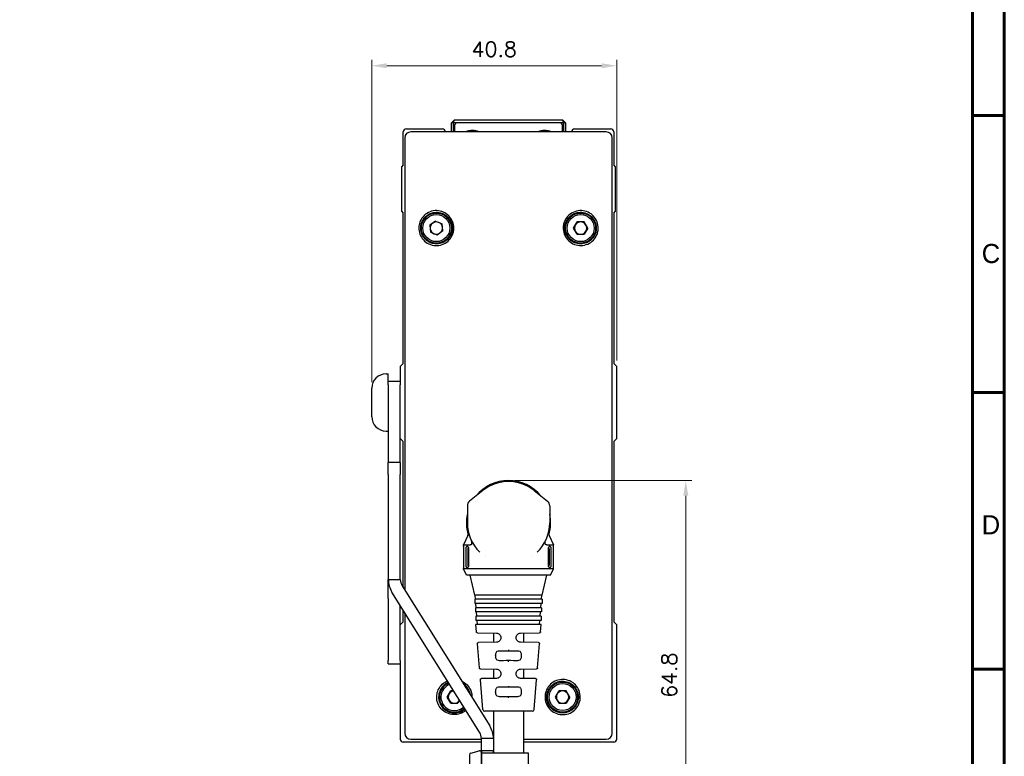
# Model space of a CAD drawing. Header units: millimetres. Extents: x 0 to 7391, y -1386 to 1502.
# Tile 97 of 127: x 6689 to 6853, y 295 to 418. Entities that reach past the tile are written whole.
import ezdxf

# ---------------------------------------------------------------- set-up
doc = ezdxf.new("R2010")
doc.units = ezdxf.units.MM
doc.header["$LTSCALE"] = 0.5
doc.layers.add('AM_5', color=3, linetype='Continuous', lineweight=25)
doc.layers.add('可見 (ISO)', color=7, linetype='Continuous', lineweight=25)
doc.layers.add('BORDER', color=7, linetype='Continuous')
doc.styles.add('尺寸標註', font='romans.shx', dxfattribs={"bigfont": 'CHINESET.SHX'})
doc.styles.add('標題欄', font='txt')
doc.dimstyles.new('CNS1$0', dxfattribs={"dimtxt": 2.5, "dimasz": 2.5, "dimexe": 1, "dimexo": 1, "dimgap": 1.5, "dimtad": 1, "dimtoh": 1, "dimdec": 1, "dimdsep": 46, "dimtxsty": '尺寸標註', "dimcen": 0, "dimclrd": 2, "dimclre": 2, "dimclrt": 1, "dimadec": 0, "dimazin": 2, "dimtp": 0.1, "dimtm": 0.1, "dimtfac": 0.71, "dimtdec": 1, "dimtmove": 0, "dimatfit": 0, "dimfxl": 0, "dimlwd": 13, "dimlwe": 13, "dimarcsym": 0})

# ---------------------------------------------------------------- blocks, each defined once
blk = doc.blocks.new('A4-英文圖框-橫式')
at = {"layer": 'BORDER', "color": 123, "linetype": 'Continuous', "lineweight": 60, "ltscale": 25.4}
for p, q in [((2549.79, 183.5), (2549.79, -95.06)), ((2549.79, 89.23), (2555.09, 89.23)), ((2549.79, 43.16), (2555.09, 43.16)), ((2549.79, -2.91), (2555.09, -2.91))]:
    blk.add_line(p, q, dxfattribs=at)
blk.add_lwpolyline([(2151.7, 188.79), (2555.09, 188.79), (2555.09, -95.06), (2151.7, -95.06)], close=True, dxfattribs=at)
at = {"color": 3, "style": '標題欄'}
for s, p in [('C', (2551.33, 64.66)), ('D', (2551.33, 19.54))]:
    blk.add_text(s, height=3.18, dxfattribs=at).set_placement(p)
at = {"color": 60, "style": '標題欄'}
for s, p in [('C', (2551.33, 64.66)), ('D', (2551.33, 19.54))]:
    blk.add_text(s, height=3.18, dxfattribs=at).set_placement(p)
blk = doc.blocks.new('結束バンド-上(轉折)')
for p, q in [((-1.15, 0), (1.15, 0)), ((-1.09, -1.76), (-1.44, -0.36)), ((1.09, -1.78), (1.43, -0.38)), ((-0.8, -2), (0.8, -2))]:
    blk.add_line(p, q)
blk.add_lwpolyline([(-1.1, 0), (1.1, 0), (1.1, 7.85), (-1.1, 7.85)], close=True)
for centre, start, end in [((-1.15, -0.3), 90, 191.3099), ((1.15, -0.3), 343.6794, 90), ((-0.8, -1.7), 191.3099, 270), ((0.8, -1.7), 270, 343.6794)]:
    blk.add_arc(centre, 0.3, start, end)
blk = doc.blocks.new('*D960')
at = {"layer": 'AM_5', "color": 2, "linetype": 'ByBlock', "lineweight": 13}
for p, q in [((6747.57, 357.7), (6747.57, 411.33)), ((6788.32, 361.32), (6788.32, 411.33)), ((6750.07, 410.33), (6785.82, 410.33))]:
    blk.add_line(p, q, dxfattribs=at)
at = {"layer": 'AM_5', "color": 2}
for points in [[(6750.07, 410.74), (6750.07, 409.91), (6747.57, 410.33)], [(6785.82, 410.74), (6785.82, 409.91), (6788.32, 410.33)]]:
    blk.add_solid(points, dxfattribs=at)
at = {"layer": 'Defpoints', "color": 0}
for p in [(6788.32, 410.33), (6788.32, 360.32), (6747.57, 356.7)]:
    blk.add_point(p, dxfattribs=at)
at = {"layer": 'AM_5', "color": 1, "insert": (6767.95, 413.08), "char_height": 2.5, "attachment_point": 5, "style": '尺寸標註'}
blk.add_mtext('40.8', dxfattribs=at)
blk = doc.blocks.new('*D979')
at = {"layer": 'AM_5', "color": 2, "linetype": 'ByBlock', "lineweight": 13}
for p, q in [((6771.32, 341.32), (6800.82, 341.32)), ((6799.82, 338.82), (6799.82, 279.07)), ((6768.82, 276.57), (6800.82, 276.57))]:
    blk.add_line(p, q, dxfattribs=at)
at = {"layer": 'AM_5', "color": 2}
for points in [[(6799.41, 338.82), (6800.24, 338.82), (6799.82, 341.32)], [(6799.41, 279.07), (6800.24, 279.07), (6799.82, 276.57)]]:
    blk.add_solid(points, dxfattribs=at)
at = {"layer": 'Defpoints', "color": 0}
for p in [(6770.32, 341.32), (6767.82, 276.57), (6799.82, 276.57)]:
    blk.add_point(p, dxfattribs=at)
at = {"layer": 'AM_5', "color": 1, "insert": (6797.07, 308.95), "char_height": 2.5, "attachment_point": 5, "rotation": 90, "style": '尺寸標註'}
blk.add_mtext('64.8', dxfattribs=at)

msp = doc.modelspace()

# ---------------------------------------------------------------- linework, layer by layer
at = {"layer": '可見 (ISO)'}
for p, q in [((6753.322, 399.825), (6759.322, 399.825)), ((6761.322, 401.325), (6760.822, 400.825)), ((6760.822, 399.325), (6760.822, 400.825)), ((6761.122, 400.825), (6760.822, 400.825)), ((6761.122, 400.825), (6761.329, 401.325)), ((6761.822, 400.825), (6761.122, 400.825)), ((6761.122, 400.825), (6761.122, 399.325)), ((6761.322, 401.325), (6761.329, 401.325)), ((6761.322, 400.325), (6761.322, 399.325)), ((6761.329, 401.325), (6779.315, 401.325)), ((6778.822, 400.825), (6761.822, 400.825)), ((6779.522, 400.825), (6778.822, 400.825)), ((6779.315, 401.325), (6779.322, 401.325)), ((6779.522, 400.825), (6779.315, 401.325)), ((6779.822, 400.825), (6779.322, 401.325)), ((6779.322, 399.325), (6779.322, 400.325)), ((6779.522, 399.325), (6779.522, 400.825)), ((6779.822, 400.825), (6779.522, 400.825)), ((6779.822, 400.825), (6779.822, 399.325)), ((6781.322, 399.825), (6787.322, 399.825)), ((6752.822, 393.825), (6752.822, 399.325)), ((6753.072, 398.326), (6753.072, 323.126)), ((6786.573, 399.325), (6754.071, 399.325)), ((6787.572, 299.323), (6787.572, 398.326)), ((6787.822, 399.325), (6787.822, 393.825)), ((6752.822, 393.825), (6752.522, 393.525)), ((6752.522, 393.525), (6752.522, 386.125)), ((6788.122, 393.525), (6787.822, 393.825)), ((6788.122, 386.125), (6788.122, 393.525)), ((6752.522, 386.125), (6752.822, 385.825)), ((6752.822, 360.825), (6752.822, 385.825)), ((6787.822, 385.825), (6788.122, 386.125)), ((6787.822, 385.825), (6787.822, 360.825)), ((6758.201, 384.499), (6757.244, 383.807)), ((6757.244, 383.807), (6757.365, 382.633)), ((6758.201, 384.499), (6759.279, 384.017)), ((6759.4, 382.842), (6759.279, 384.017)), ((6781.141, 383.325), (6781.732, 384.347)), ((6782.912, 384.347), (6781.732, 384.347)), ((6783.503, 383.325), (6782.912, 384.347)), ((6758.443, 382.15), (6757.365, 382.633)), ((6759.4, 382.842), (6758.443, 382.15)), ((6781.732, 382.302), (6781.141, 383.325)), ((6781.732, 382.302), (6782.912, 382.302)), ((6783.503, 383.325), (6782.912, 382.302)), ((6752.822, 360.825), (6752.322, 360.325)), ((6788.322, 360.325), (6787.822, 360.825)), ((6749.942, 359.075), (6750.322, 359.075)), ((6750.322, 357.825), (6750.322, 359.075)), ((6752.322, 360.325), (6752.322, 357.32)), ((6788.322, 348.325), (6788.322, 360.325)), ((6750.322, 357.239), (6750.322, 357.825)), ((6752.322, 357.825), (6750.322, 357.825)), ((6750.322, 357.239), (6750.322, 344.325)), ((6752.322, 357.32), (6752.322, 357.239)), ((6752.322, 344.325), (6752.322, 357.239)), ((6747.572, 351.945), (6747.572, 356.705)), ((6749.942, 349.575), (6750.322, 349.575)), ((6752.322, 348.325), (6752.822, 347.825)), ((6752.822, 323.526), (6752.822, 347.825)), ((6787.822, 347.825), (6788.322, 348.325)), ((6787.822, 347.825), (6787.822, 317.825)), ((6750.322, 342.325), (6750.322, 344.325)), ((6752.322, 344.325), (6750.322, 344.325)), ((6752.322, 344.325), (6752.322, 342.325)), ((6750.322, 342.325), (6750.322, 324.899)), ((6752.322, 324.899), (6752.322, 342.325)), ((6766.053, 339.682), (6763.849, 337.925)), ((6774.591, 339.682), (6776.795, 337.925)), ((6763.472, 337.143), (6763.472, 334.325)), ((6777.172, 337.143), (6777.172, 334.325)), ((6763.562, 332.223), (6762.822, 330.625)), ((6777.082, 332.223), (6777.822, 330.625)), ((6762.822, 330.625), (6763.96, 330.625)), ((6762.822, 330.425), (6762.822, 330.625)), ((6762.839, 329.925), (6762.839, 327.325)), ((6763.251, 327.325), (6763.251, 329.925)), ((6763.57, 329.925), (6763.57, 327.325)), ((6763.689, 329.925), (6763.689, 327.325)), ((6764.557, 330.625), (6764.557, 330.625)), ((6776.087, 330.625), (6776.087, 330.625)), ((6776.684, 330.625), (6777.822, 330.625)), ((6776.955, 327.325), (6776.955, 329.925)), ((6777.074, 329.925), (6777.074, 327.325)), ((6777.393, 329.925), (6777.393, 327.325)), ((6777.805, 327.325), (6777.805, 329.925)), ((6777.822, 330.425), (6777.822, 330.625)), ((6766.527, 328.73), (6766.527, 328.73)), ((6774.117, 328.73), (6774.117, 328.73)), ((6762.822, 326.625), (6762.822, 326.825)), ((6777.822, 326.625), (6762.822, 326.625)), ((6763.322, 325.625), (6762.822, 326.625)), ((6777.322, 325.625), (6777.822, 326.625)), ((6777.822, 326.625), (6777.822, 326.825)), ((6750.322, 323.153), (6750.322, 324.899)), ((6750.322, 324.898), (6752.322, 324.899)), ((6777.322, 325.625), (6763.322, 325.625)), ((6764.697, 322.285), (6763.947, 325.625)), ((6775.947, 322.285), (6776.697, 325.625)), ((6750.322, 321.739), (6750.322, 323.153)), ((6765.505, 299.482), (6750.931, 322.777)), ((6752.626, 323.838), (6767.201, 300.543)), ((6750.322, 321.739), (6750.322, 311.411)), ((6775.947, 322.285), (6764.697, 322.285)), ((6775.947, 321.585), (6764.697, 321.585)), ((6764.697, 321.585), (6764.697, 320.885)), ((6764.846, 321.585), (6764.797, 322.285)), ((6775.798, 321.585), (6775.847, 322.285)), ((6775.947, 321.585), (6775.947, 320.885)), ((6752.322, 311.411), (6752.322, 320.554)), ((6752.822, 317.825), (6752.822, 319.755)), ((6775.947, 320.885), (6764.697, 320.885)), ((6775.822, 320.185), (6764.822, 320.185)), ((6764.822, 320.185), (6764.822, 319.485)), ((6775.822, 319.485), (6764.822, 319.485)), ((6764.944, 320.185), (6764.895, 320.885)), ((6765.042, 318.785), (6764.993, 319.485)), ((6775.602, 318.785), (6775.651, 319.485)), ((6775.7, 320.185), (6775.749, 320.885)), ((6775.822, 320.185), (6775.822, 319.485)), ((6753.072, 319.355), (6753.072, 299.323)), ((6775.772, 318.785), (6764.872, 318.785)), ((6764.872, 318.785), (6764.872, 318.085)), ((6775.772, 318.085), (6764.872, 318.085)), ((6765.14, 317.385), (6765.091, 318.085)), ((6775.504, 317.385), (6775.553, 318.085)), ((6775.772, 318.785), (6775.772, 318.085)), ((6752.822, 317.825), (6752.322, 317.325)), ((6775.772, 317.385), (6764.872, 317.385)), ((6764.971, 316.198), (6764.872, 317.385)), ((6775.673, 316.198), (6775.772, 317.385)), ((6788.322, 317.325), (6787.822, 317.825)), ((6788.322, 298.325), (6788.322, 317.325)), ((6765.167, 316.015), (6768.332, 315.971)), ((6767.822, 315.978), (6767.822, 314.43)), ((6769.072, 315.221), (6769.072, 315.187)), ((6771.572, 315.187), (6771.572, 315.221)), ((6772.312, 315.971), (6775.477, 316.015)), ((6772.822, 315.978), (6772.822, 314.43)), ((6765.471, 310.191), (6765.139, 314.179)), ((6768.332, 314.437), (6765.335, 314.395)), ((6770.322, 313.169), (6770.322, 312.986)), ((6770.322, 312.986), (6770.322, 312.965)), ((6775.309, 314.395), (6772.312, 314.437)), ((6775.173, 310.191), (6775.505, 314.179)), ((6750.322, 310.825), (6750.322, 311.411)), ((6752.322, 311.411), (6752.322, 311.33)), ((6752.322, 311.33), (6752.322, 298.325)), ((6768.14, 312.16), (6768.14, 312.241)), ((6770.322, 311.424), (6770.322, 311.443)), ((6772.504, 312.167), (6772.504, 312.241)), ((6750.322, 310.825), (6752.322, 310.825)), ((6765.667, 310.008), (6768.332, 309.971)), ((6767.822, 309.978), (6767.822, 308.43)), ((6772.312, 309.971), (6774.977, 310.008)), ((6772.822, 309.978), (6772.822, 308.43)), ((6766.049, 303.239), (6765.637, 308.186)), ((6768.332, 308.437), (6765.834, 308.402)), ((6769.072, 309.221), (6769.072, 309.187)), ((6771.572, 309.187), (6771.572, 309.221)), ((6774.81, 308.402), (6772.312, 308.437)), ((6774.595, 303.239), (6775.007, 308.186)), ((6770.322, 307.165), (6770.322, 306.982)), ((6770.322, 306.982), (6770.322, 306.965)), ((6760.141, 305.325), (6760.732, 306.347)), ((6760.732, 304.302), (6760.141, 305.325)), ((6761.21, 306.347), (6760.732, 306.347)), ((6762.189, 304.782), (6761.912, 304.302)), ((6768.14, 306.167), (6768.14, 306.241)), ((6770.322, 305.428), (6770.322, 305.443)), ((6770.322, 305.211), (6770.322, 305.428)), ((6772.504, 306.167), (6772.504, 306.241)), ((6778.141, 305.325), (6778.732, 306.347)), ((6778.732, 304.302), (6778.141, 305.325)), ((6779.912, 306.347), (6778.732, 306.347)), ((6780.503, 305.325), (6779.912, 306.347)), ((6780.503, 305.325), (6779.912, 304.302)), ((6760.732, 304.302), (6761.912, 304.302)), ((6778.732, 304.302), (6779.912, 304.302)), ((6774.296, 302.964), (6766.348, 302.964)), ((6767.822, 302.964), (6767.822, 296.024)), ((6772.822, 302.964), (6772.822, 296.024)), ((6754.071, 298.325), (6765.81, 298.325)), ((6767.81, 298.423), (6765.81, 298.422)), ((6765.811, 296.722), (6765.81, 298.422)), ((6767.81, 298.423), (6767.811, 296.723)), ((6767.81, 298.325), (6767.822, 298.325)), ((6772.822, 298.325), (6786.573, 298.325)), ((6765.81, 297.825), (6752.822, 297.825)), ((6765.811, 296.422), (6765.811, 296.722)), ((6767.822, 297.825), (6767.81, 297.825)), ((6767.811, 296.723), (6767.811, 296.423)), ((6787.822, 297.825), (6772.822, 297.825)), ((6765.811, 296.422), (6767.811, 296.423)), ((6765.811, 296.422), (6765.811, 296.122)), ((6765.813, 293.722), (6765.811, 296.122)), ((6767.811, 296.123), (6767.811, 296.423)), ((6767.811, 296.123), (6767.811, 296.024))]:
    msp.add_line(p, q, dxfattribs=at)
for centre, radius in [((6758.322, 383.325), 2.5), ((6758.322, 383.325), 2.25), ((6782.322, 383.325), 2.5), ((6782.322, 383.325), 2.25), ((6779.322, 305.325), 2.5), ((6779.322, 305.325), 2.25)]:
    msp.add_circle(centre, radius, dxfattribs=at)
for centre, radius, start, end in [((6753.322, 399.325), 0.5, 90, 180), ((6759.322, 399.325), 0.5, 0, 90), ((6761.822, 400.325), 0.5, 90, 180), ((6778.822, 400.325), 0.5, 0, 90), ((6781.322, 399.325), 0.5, 90, 180), ((6787.322, 399.325), 0.5, 0, 90), ((6764.322, 396.825), 2.75, 65.38002, 114.61998), ((6776.322, 396.825), 2.75, 65.38002, 114.61998), ((6758.322, 383.325), 1.022, 125.88405, 185.88405), ((6758.322, 383.325), 1.022, 65.88405, 125.88405), ((6758.322, 383.325), 1.022, 5.88405, 65.88405), ((6758.322, 383.325), 1.022, 305.88405, 5.88405), ((6782.322, 383.325), 1.022, 150, 210), ((6782.322, 383.325), 1.022, 90, 150), ((6782.322, 383.325), 1.022, 30, 90), ((6782.322, 383.325), 1.022, 330, 30), ((6758.322, 383.325), 1.022, 185.88405, 245.88405), ((6758.322, 383.325), 1.022, 245.88405, 305.88405), ((6782.322, 383.325), 1.022, 210, 270), ((6782.322, 383.325), 1.022, 270, 330), ((6749.942, 356.705), 2.37, 90, 180), ((6749.942, 351.945), 2.37, 180, 270), ((6770.322, 334.325), 7, 39.56242, 140.43758), ((6770.322, 334.325), 6.85, 51.44505, 128.55495), ((6764.472, 337.143), 1, 128.55495, 180), ((6776.172, 337.143), 1, 0, 51.44505), ((6770.322, 334.325), 7, 168.11736, 196.44361), ((6770.322, 334.325), 6.85, 180, 225.75438), ((6770.322, 334.325), 6.85, 314.24562, 0), ((6770.322, 334.325), 7, 343.55747, 11.88264), ((6754.322, 324.899), 4, 180, 180.01581), ((6754.322, 324.899), 4, 180.01581, 212.03162), ((6754.322, 324.899), 2, 180, 212.03162), ((6761.322, 305.325), 2.5, 111.71877, 312.34448), ((6761.322, 305.325), 2.25, 110.55814, 313.5051), ((6761.322, 305.325), 2.5, 20.27529, 43.78795), ((6761.322, 305.325), 1.022, 150, 210), ((6761.322, 305.325), 1.022, 96.07383, 150), ((6761.322, 305.325), 1.022, 210, 270), ((6761.322, 305.325), 1.022, 270, 327.98942), ((6779.322, 305.325), 1.022, 150, 210), ((6779.322, 305.325), 1.022, 90, 150), ((6779.322, 305.325), 1.022, 210, 270), ((6779.322, 305.325), 1.022, 30, 90), ((6779.322, 305.325), 1.022, 270, 330), ((6779.322, 305.325), 1.022, 330, 30), ((6766.348, 303.264), 0.3, 184.7568, 270), ((6774.296, 303.264), 0.3, 270, 355.2432), ((6763.81, 298.421), 4, 0.03162, 32.03162), ((6752.822, 298.325), 0.5, 180, 270), ((6763.81, 298.421), 2, 0.03162, 32.03162), ((6787.822, 298.325), 0.5, 270, 0)]:
    msp.add_arc(centre, radius, start, end, dxfattribs=at)
for centre, major_axis, ratio, start_param, end_param in [((6754.073, 398.323), (-0.709, 0.709), 0.9972647, 5.4991567, 7.0672139), ((6786.571, 398.323), (0.709, 0.709), 0.9972647, 5.4991567, 7.0672139), ((6770.322, 312.943), (2.5, -0.035), 0.0087257, 1.5707818, 2.2327913), ((6770.322, 312.943), (2.5, 0.035), 0.0087257, 0.9088014, 1.5708108), ((6770.322, 311.465), (-2.5, -0.044), 0.0087242, 0.9086288, 1.570644), ((6770.322, 311.465), (-2.5, 0.035), 0.0087257, 1.5707818, 2.2327913), ((6770.322, 306.943), (2.5, -0.035), 0.0087257, 1.5707818, 2.2327913), ((6770.322, 306.943), (2.5, 0.035), 0.0087257, 0.9088014, 1.5708108), ((6770.322, 305.465), (-2.5, -0.035), 0.0087257, 0.9088014, 1.5708108), ((6770.322, 305.465), (-2.5, 0.035), 0.0087257, 1.5707818, 2.2327913), ((6754.073, 299.326), (0.709, 0.709), 0.9972647, 2.357564, 3.9256213), ((6786.571, 299.326), (-0.709, 0.709), 0.9972647, 2.357564, 3.9256213)]:
    msp.add_ellipse(centre, major_axis=major_axis, ratio=ratio, start_param=start_param, end_param=end_param, dxfattribs=at)
for points, knots in [([(6755.414, 383.626), (6755.446, 383.927), (6755.524, 384.221), (6755.801, 384.848), (6756.023, 385.163), (6756.577, 385.692), (6756.904, 385.899), (6757.618, 386.174), (6757.998, 386.24), (6758.758, 386.222), (6759.131, 386.14), (6759.824, 385.837), (6760.137, 385.62), (6760.663, 385.08), (6760.871, 384.761), (6761.153, 384.06), (6761.225, 383.685), (6761.223, 383.306), (6761.221, 383.094), (6761.197, 382.883), (6761.102, 382.469), (6761.032, 382.268), (6760.777, 381.734), (6760.549, 381.427), (6759.984, 380.915), (6759.652, 380.717), (6758.931, 380.459), (6758.547, 380.402), (6757.782, 380.441), (6757.407, 380.535), (6756.72, 380.861), (6756.414, 381.087), (6755.908, 381.641), (6755.712, 381.961), (6755.451, 382.659), (6755.39, 383.031), (6755.402, 383.478), (6755.407, 383.552), (6755.414, 383.626)], [-0.8931262, -0.8931262, -0.8931262, -0.8931262, -0.801986, -0.801986, -0.6868647, -0.6868647, -0.570809, -0.570809, -0.455122, -0.455122, -0.3407191, -0.3407191, -0.2271409, -0.2271409, -0.1136647, -0.1136647, 0, 0, 0, 0.0636369, 0.0636369, 0.1277536, 0.1277536, 0.2420447, 0.2420447, 0.3574093, 0.3574093, 0.4735573, 0.4735573, 0.5894344, 0.5894344, 0.7035971, 0.7035971, 0.8156548, 0.8156548, 0.9278499, 0.9278499, 0.9501622, 0.9501622, 0.9501622, 0.9501622]), ([(6755.723, 383.598), (6755.695, 383.326), (6755.709, 383.052), (6755.835, 382.451), (6755.969, 382.135), (6756.254, 381.711), (6756.364, 381.579), (6756.606, 381.337), (6756.739, 381.229), (6757.024, 381.039), (6757.175, 380.957), (6757.494, 380.826), (6757.66, 380.775), (6758.106, 380.687), (6758.39, 380.677), (6758.95, 380.748), (6759.223, 380.828), (6759.478, 380.95), (6759.786, 381.098), (6760.063, 381.305), (6760.521, 381.812), (6760.698, 382.107), (6760.93, 382.747), (6760.983, 383.087), (6760.956, 383.769), (6760.876, 384.105), (6760.665, 384.571), (6760.579, 384.718), (6760.281, 385.136), (6760.029, 385.373), (6759.448, 385.738), (6759.123, 385.862), (6758.445, 385.979), (6758.098, 385.969), (6757.427, 385.818), (6757.11, 385.678), (6756.548, 385.283), (6756.308, 385.032), (6755.939, 384.454), (6755.813, 384.132), (6755.74, 383.729), (6755.73, 383.664), (6755.723, 383.598)], [1.1030973, 1.1030973, 1.1030973, 1.1030973, 1.1852293, 1.1852293, 1.2874594, 1.2874594, 1.3390779, 1.3390779, 1.3907537, 1.3907537, 1.4426774, 1.4426774, 1.4950724, 1.4950724, 1.5804341, 1.5804341, 1.6658037, 1.6658037, 1.6658037, 1.7689256, 1.7689256, 1.8713092, 1.8713092, 1.9735169, 1.9735169, 2.0761569, 2.0761569, 2.1272019, 2.1272019, 2.2304184, 2.2304184, 2.3341756, 2.3341756, 2.4383781, 2.4383781, 2.5423723, 2.5423723, 2.6460268, 2.6460268, 2.7489249, 2.7489249, 2.768901, 2.768901, 2.768901, 2.768901]), ([(6779.438, 383.632), (6779.462, 383.858), (6779.512, 384.081), (6779.715, 384.653), (6779.911, 384.981), (6780.418, 385.548), (6780.727, 385.779), (6781.417, 386.111), (6781.793, 386.207), (6782.558, 386.248), (6782.941, 386.193), (6783.66, 385.94), (6783.989, 385.746), (6784.55, 385.246), (6784.778, 384.947), (6785.109, 384.28), (6785.209, 383.916), (6785.237, 383.544), (6785.253, 383.33), (6785.246, 383.115), (6785.183, 382.688), (6785.127, 382.478), (6784.913, 381.925), (6784.71, 381.603), (6784.189, 381.052), (6783.875, 380.829), (6783.177, 380.516), (6782.8, 380.43), (6782.035, 380.408), (6781.655, 380.472), (6780.944, 380.742), (6780.619, 380.944), (6780.067, 381.461), (6779.844, 381.769), (6779.53, 382.453), (6779.441, 382.821), (6779.418, 383.342), (6779.422, 383.487), (6779.438, 383.632)], [-0.867687, -0.867687, -0.867687, -0.867687, -0.7991376, -0.7991376, -0.6854219, -0.6854219, -0.5705372, -0.5705372, -0.454665, -0.454665, -0.3387435, -0.3387435, -0.2242665, -0.2242665, -0.1120817, -0.1120817, 0, 0, 0, 0.0644686, 0.0644686, 0.1294402, 0.1294402, 0.2428392, 0.2428392, 0.3580836, 0.3580836, 0.473839, 0.473839, 0.5890656, 0.5890656, 0.7032833, 0.7032833, 0.8164882, 0.8164882, 0.9289515, 0.9289515, 0.972677, 0.972677, 0.972677, 0.972677]), ([(6779.687, 383.603), (6779.676, 383.498), (6779.671, 383.392), (6779.675, 383.117), (6779.694, 382.949), (6779.764, 382.616), (6779.815, 382.452), (6779.949, 382.138), (6780.03, 381.989), (6780.221, 381.707), (6780.33, 381.575), (6780.695, 381.213), (6780.983, 381.022), (6781.618, 380.759), (6781.959, 380.692), (6782.649, 380.691), (6782.992, 380.76), (6783.493, 380.968), (6783.665, 381.063), (6783.985, 381.29), (6784.132, 381.421), (6784.263, 381.567), (6784.491, 381.821), (6784.667, 382.118), (6784.896, 382.76), (6784.947, 383.099), (6784.918, 383.776), (6784.838, 384.109), (6784.557, 384.725), (6784.359, 385.003), (6783.866, 385.471), (6783.575, 385.655), (6782.936, 385.904), (6782.592, 385.965), (6781.901, 385.95), (6781.559, 385.874), (6780.926, 385.595), (6780.64, 385.394), (6780.164, 384.896), (6779.978, 384.603), (6779.768, 384.064), (6779.712, 383.836), (6779.687, 383.603)], [0.9988743, 0.9988743, 0.9988743, 0.9988743, 1.0307821, 1.0307821, 1.0813894, 1.0813894, 1.1328526, 1.1328526, 1.1837396, 1.1837396, 1.2352453, 1.2352453, 1.3384729, 1.3384729, 1.4425993, 1.4425993, 1.5473952, 1.5473952, 1.6067124, 1.6067124, 1.6659389, 1.6659389, 1.6659389, 1.768983, 1.768983, 1.8707809, 1.8707809, 1.9724943, 1.9724943, 2.0744606, 2.0744606, 2.1776379, 2.1776379, 2.2822147, 2.2822147, 2.3869828, 2.3869828, 2.4910933, 2.4910933, 2.5943256, 2.5943256, 2.6648132, 2.6648132, 2.6648132, 2.6648132]), ([(6763.562, 332.223), (6763.607, 332.321), (6763.637, 332.427), (6763.654, 332.588), (6763.656, 332.642), (6763.651, 332.723), (6763.649, 332.75), (6763.644, 332.787), (6763.642, 332.797), (6763.64, 332.814), (6763.638, 332.822), (6763.636, 332.831), (6763.636, 332.833), (6763.635, 332.836), (6763.635, 332.837), (6763.635, 332.84), (6763.635, 332.841), (6763.634, 332.843), (6763.634, 332.843), (6763.633, 332.846), (6763.633, 332.847), (6763.633, 332.848), (6763.633, 332.848), (6763.633, 332.848)], [0, 0, 0, 0, 0.032385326, 0.032385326, 0.048482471, 0.048482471, 0.05661557, 0.05661557, 0.059663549, 0.059663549, 0.061951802, 0.061951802, 0.062566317, 0.062566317, 0.062967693, 0.062967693, 0.063371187, 0.063371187, 0.063774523, 0.063774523, 0.065416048, 0.065416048, 0.066410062, 0.066410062, 0.066410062, 0.066410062]), ([(6763.633, 332.85), (6763.633, 332.85), (6763.633, 332.849), (6763.634, 332.845), (6763.636, 332.837), (6763.638, 332.823)], [0.074695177, 0.074695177, 0.074695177, 0.074695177, 0.086204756, 0.086204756, 0.126105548, 0.126105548, 0.126105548, 0.126105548]), ([(6777.011, 332.848), (6777.011, 332.848), (6777.011, 332.849), (6777.011, 332.849), (6777.011, 332.849), (6777.011, 332.849), (6777.011, 332.85), (6777.011, 332.851), (6777.012, 332.851), (6777.012, 332.853), (6777.012, 332.853), (6777.012, 332.855), (6777.012, 332.855), (6777.012, 332.855), (6777.013, 332.855), (6777.012, 332.854), (6777.012, 332.854), (6777.012, 332.853), (6777.012, 332.852), (6777.012, 332.852), (6777.012, 332.851), (6777.012, 332.851), (6777.011, 332.85), (6777.011, 332.849), (6777.011, 332.847), (6777.009, 332.839), (6777.008, 332.833), (6777.005, 332.816), (6777.003, 332.806), (6776.998, 332.775), (6776.996, 332.754), (6776.99, 332.693), (6776.989, 332.651), (6776.995, 332.478), (6777.026, 332.343), (6777.082, 332.223)], [0, 0, 0, 0, 0.000292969, 0.000292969, 0.001269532, 0.001269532, 0.00322266, 0.00322266, 0.007128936, 0.007128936, 0.014941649, 0.014941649, 0.025539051, 0.025539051, 0.030589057, 0.030589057, 0.031581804, 0.031581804, 0.031829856, 0.031829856, 0.031952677, 0.031952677, 0.032075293, 0.032075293, 0.032567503, 0.032567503, 0.034521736, 0.034521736, 0.037656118, 0.037656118, 0.043904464, 0.043904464, 0.056226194, 0.056226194, 0.096055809, 0.096055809, 0.096055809, 0.096055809]), ([(6764.158, 330.745), (6764.204, 330.841), (6764.23, 330.937), (6764.238, 331.111), (6764.224, 331.188), (6764.191, 331.268), (6764.187, 331.279), (6764.182, 331.288)], [0.000001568, 0.000001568, 0.000001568, 0.000001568, 0.037733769, 0.037733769, 0.070683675, 0.070683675, 0.075426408, 0.075426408, 0.075426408, 0.075426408]), ([(6776.486, 330.745), (6776.44, 330.841), (6776.414, 330.937), (6776.406, 331.111), (6776.42, 331.188), (6776.453, 331.269), (6776.457, 331.279), (6776.462, 331.288)], [-0.070670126, -0.070670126, -0.070670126, -0.070670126, -0.032952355, -0.032952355, 0, 0, 0.004719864, 0.004719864, 0.004719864, 0.004719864]), ([(6762.822, 330.425), (6762.822, 330.425), (6762.823, 330.412), (6762.826, 330.361), (6762.828, 330.323), (6762.832, 330.234), (6762.835, 330.178), (6762.838, 330.055), (6762.839, 329.988), (6762.839, 329.925)], [0.226083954, 0.226083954, 0.226083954, 0.226083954, 0.244924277, 0.244924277, 0.2637646, 0.2637646, 0.282604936, 0.282604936, 0.301445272, 0.301445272, 0.301445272, 0.301445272]), ([(6763.251, 329.925), (6763.251, 329.987), (6763.255, 330.054), (6763.273, 330.175), (6763.287, 330.23), (6763.32, 330.321), (6763.342, 330.36), (6763.393, 330.412), (6763.421, 330.425), (6763.476, 330.425), (6763.507, 330.412), (6763.566, 330.359), (6763.594, 330.319), (6763.638, 330.228), (6763.656, 330.174), (6763.682, 330.054), (6763.689, 329.987), (6763.689, 329.925)], [0.15772076, 0.15772076, 0.15772076, 0.15772076, 0.17645465, 0.17645465, 0.19518854, 0.19518854, 0.21559516, 0.21559516, 0.23600179, 0.23600179, 0.25692467, 0.25692467, 0.27784756, 0.27784756, 0.29664454, 0.29664454, 0.31544152, 0.31544152, 0.31544152, 0.31544152]), ([(6763.621, 330.264), (6763.605, 330.222), (6763.593, 330.171), (6763.575, 330.054), (6763.57, 329.987), (6763.57, 329.925)], [0.12226327, 0.12226327, 0.12226327, 0.12226327, 0.139703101, 0.139703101, 0.158427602, 0.158427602, 0.158427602, 0.158427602]), ([(6764.158, 330.745), (6764.146, 330.722), (6764.132, 330.702), (6764.101, 330.669), (6764.083, 330.657), (6764.03, 330.631), (6763.994, 330.625), (6763.96, 330.625)], [0.000001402, 0.000001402, 0.000001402, 0.000001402, 0.00932853, 0.00932853, 0.019592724, 0.019592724, 0.03886697, 0.03886697, 0.03886697, 0.03886697]), ([(6776.684, 330.625), (6776.65, 330.625), (6776.614, 330.631), (6776.561, 330.657), (6776.543, 330.669), (6776.512, 330.702), (6776.498, 330.722), (6776.486, 330.745)], [0.000003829, 0.000003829, 0.000003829, 0.000003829, 0.019270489, 0.019270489, 0.029540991, 0.029540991, 0.038873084, 0.038873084, 0.038873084, 0.038873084]), ([(6776.955, 329.925), (6776.955, 329.987), (6776.962, 330.054), (6776.988, 330.174), (6777.006, 330.228), (6777.05, 330.319), (6777.078, 330.359), (6777.137, 330.412), (6777.168, 330.425), (6777.223, 330.425), (6777.251, 330.412), (6777.302, 330.36), (6777.324, 330.321), (6777.357, 330.23), (6777.371, 330.175), (6777.389, 330.054), (6777.393, 329.987), (6777.393, 329.925)], [0.15772076, 0.15772076, 0.15772076, 0.15772076, 0.17651774, 0.17651774, 0.19531472, 0.19531472, 0.2162376, 0.2162376, 0.23716049, 0.23716049, 0.25756711, 0.25756711, 0.27797373, 0.27797373, 0.29670763, 0.29670763, 0.31544152, 0.31544152, 0.31544152, 0.31544152]), ([(6777.074, 329.925), (6777.074, 329.987), (6777.069, 330.054), (6777.051, 330.171), (6777.039, 330.222), (6777.023, 330.264)], [0, 0, 0, 0, 0.018724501, 0.018724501, 0.036164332, 0.036164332, 0.036164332, 0.036164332]), ([(6777.805, 329.925), (6777.805, 329.988), (6777.806, 330.055), (6777.809, 330.178), (6777.812, 330.234), (6777.816, 330.323), (6777.818, 330.361), (6777.821, 330.412), (6777.822, 330.425), (6777.822, 330.425)], [0.150722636, 0.150722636, 0.150722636, 0.150722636, 0.169562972, 0.169562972, 0.188403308, 0.188403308, 0.207243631, 0.207243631, 0.226083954, 0.226083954, 0.226083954, 0.226083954]), ([(6762.839, 327.325), (6762.839, 327.262), (6762.838, 327.195), (6762.835, 327.072), (6762.832, 327.016), (6762.828, 326.927), (6762.826, 326.888), (6762.823, 326.837), (6762.822, 326.825), (6762.822, 326.825)], [0, 0, 0, 0, 0.018840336, 0.018840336, 0.037680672, 0.037680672, 0.056520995, 0.056520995, 0.075361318, 0.075361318, 0.075361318, 0.075361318]), ([(6763.689, 327.325), (6763.689, 327.26), (6763.682, 327.192), (6763.655, 327.069), (6763.635, 327.014), (6763.591, 326.926), (6763.563, 326.888), (6763.505, 326.837), (6763.475, 326.825), (6763.421, 326.825), (6763.394, 326.837), (6763.344, 326.887), (6763.322, 326.926), (6763.288, 327.015), (6763.274, 327.07), (6763.255, 327.194), (6763.251, 327.261), (6763.251, 327.325)], [0, 0, 0, 0, 0.01933817, 0.01933817, 0.03867634, 0.03867634, 0.05906106, 0.05906106, 0.07944578, 0.07944578, 0.0994875, 0.0994875, 0.11952922, 0.11952922, 0.13862872, 0.13862872, 0.15772823, 0.15772823, 0.15772823, 0.15772823]), ([(6763.57, 327.325), (6763.57, 327.261), (6763.575, 327.193), (6763.593, 327.077), (6763.606, 327.027), (6763.621, 326.986)], [0.158427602, 0.158427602, 0.158427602, 0.158427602, 0.177552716, 0.177552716, 0.194605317, 0.194605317, 0.194605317, 0.194605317]), ([(6777.393, 327.325), (6777.393, 327.261), (6777.389, 327.194), (6777.37, 327.07), (6777.356, 327.015), (6777.322, 326.926), (6777.3, 326.887), (6777.25, 326.837), (6777.223, 326.825), (6777.169, 326.825), (6777.139, 326.837), (6777.081, 326.888), (6777.053, 326.926), (6777.009, 327.014), (6776.989, 327.069), (6776.962, 327.192), (6776.955, 327.26), (6776.955, 327.325)], [0, 0, 0, 0, 0.01909951, 0.01909951, 0.03819901, 0.03819901, 0.05824073, 0.05824073, 0.07828245, 0.07828245, 0.09866717, 0.09866717, 0.11905189, 0.11905189, 0.13839006, 0.13839006, 0.15772823, 0.15772823, 0.15772823, 0.15772823]), ([(6777.023, 326.986), (6777.038, 327.027), (6777.051, 327.077), (6777.069, 327.193), (6777.074, 327.261), (6777.074, 327.325)], [0.280686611, 0.280686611, 0.280686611, 0.280686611, 0.297739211, 0.297739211, 0.316864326, 0.316864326, 0.316864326, 0.316864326]), ([(6777.822, 326.825), (6777.822, 326.825), (6777.821, 326.837), (6777.818, 326.888), (6777.816, 326.927), (6777.812, 327.016), (6777.809, 327.072), (6777.806, 327.195), (6777.805, 327.262), (6777.805, 327.325)], [0.075361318, 0.075361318, 0.075361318, 0.075361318, 0.094201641, 0.094201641, 0.113041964, 0.113041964, 0.1318823, 0.1318823, 0.150722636, 0.150722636, 0.150722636, 0.150722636]), ([(6765.167, 316.015), (6765.16, 316.015), (6765.153, 316.016), (6765.138, 316.017), (6765.131, 316.019), (6765.111, 316.024), (6765.097, 316.028), (6765.061, 316.045), (6765.039, 316.062), (6765.003, 316.101), (6764.989, 316.125), (6764.975, 316.166), (6764.972, 316.182), (6764.971, 316.198)], [0, 0, 0, 0, 0.002187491, 0.002187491, 0.004348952, 0.004348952, 0.008496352, 0.008496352, 0.016462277, 0.016462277, 0.024428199, 0.024428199, 0.029346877, 0.029346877, 0.029346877, 0.029346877]), ([(6775.673, 316.198), (6775.672, 316.177), (6775.666, 316.156), (6775.649, 316.116), (6775.637, 316.097), (6775.608, 316.065), (6775.591, 316.051), (6775.553, 316.03), (6775.532, 316.022), (6775.5, 316.016), (6775.488, 316.015), (6775.477, 316.015)], [0, 0, 0, 0, 0.006422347, 0.006422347, 0.012926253, 0.012926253, 0.019427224, 0.019427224, 0.0259283, 0.0259283, 0.029357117, 0.029357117, 0.029357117, 0.029357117]), ([(6768.332, 315.971), (6768.424, 315.97), (6768.519, 315.951), (6768.607, 315.915), (6768.695, 315.879), (6768.779, 315.824), (6768.848, 315.755), (6768.918, 315.686), (6768.975, 315.602), (6769.014, 315.511), (6769.052, 315.419), (6769.072, 315.32), (6769.072, 315.221)], [0, 0, 0, 0, 0.25, 0.25, 0.25, 0.5, 0.5, 0.5, 0.75, 0.75, 0.75, 1, 1, 1, 1]), ([(6769.072, 315.187), (6769.072, 314.983), (6768.987, 314.788), (6768.707, 314.514), (6768.518, 314.44), (6768.332, 314.437)], [0, 0, 0, 0, 0.5, 0.5, 1, 1, 1, 1]), ([(6771.572, 315.221), (6771.572, 315.32), (6771.592, 315.42), (6771.631, 315.512), (6771.669, 315.603), (6771.726, 315.687), (6771.796, 315.756), (6771.866, 315.825), (6771.949, 315.879), (6772.038, 315.915), (6772.126, 315.951), (6772.22, 315.97), (6772.312, 315.971)], [0, 0, 0, 0, 0.25, 0.25, 0.25, 0.5, 0.5, 0.5, 0.75, 0.75, 0.75, 1, 1, 1, 1]), ([(6772.312, 314.437), (6772.219, 314.438), (6772.124, 314.457), (6772.037, 314.493), (6771.949, 314.529), (6771.866, 314.583), (6771.797, 314.652), (6771.727, 314.72), (6771.67, 314.803), (6771.631, 314.895), (6771.593, 314.986), (6771.572, 315.087), (6771.572, 315.187)], [0, 0, 0, 0, 0.25, 0.25, 0.25, 0.5, 0.5, 0.5, 0.75, 0.75, 0.75, 1, 1, 1, 1]), ([(6765.139, 314.179), (6765.137, 314.2), (6765.139, 314.222), (6765.149, 314.264), (6765.158, 314.284), (6765.181, 314.321), (6765.196, 314.337), (6765.229, 314.365), (6765.249, 314.376), (6765.28, 314.387), (6765.29, 314.39), (6765.312, 314.394), (6765.324, 314.395), (6765.335, 314.395)], [0, 0, 0, 0, 0.006414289, 0.006414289, 0.012918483, 0.012918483, 0.019419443, 0.019419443, 0.02592052, 0.02592052, 0.029248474, 0.029248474, 0.032674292, 0.032674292, 0.032674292, 0.032674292]), ([(6768.785, 312.982), (6768.651, 312.982), (6768.508, 312.956), (6768.354, 312.857), (6768.299, 312.802), (6768.222, 312.681), (6768.19, 312.603), (6768.149, 312.428), (6768.14, 312.332), (6768.14, 312.241)], [0.44729914, 0.44729914, 0.44729914, 0.44729914, 0.49805114, 0.49805114, 0.52499224, 0.52499224, 0.55231364, 0.55231364, 0.57963504, 0.57963504, 0.57963504, 0.57963504]), ([(6772.504, 312.241), (6772.504, 312.332), (6772.495, 312.428), (6772.454, 312.603), (6772.422, 312.681), (6772.345, 312.802), (6772.29, 312.857), (6772.136, 312.956), (6771.993, 312.982), (6771.859, 312.982)], [0, 0, 0, 0, 0.0273214, 0.0273214, 0.0546428, 0.0546428, 0.08158389, 0.08158389, 0.13233589, 0.13233589, 0.13233589, 0.13233589]), ([(6775.309, 314.395), (6775.321, 314.395), (6775.334, 314.394), (6775.372, 314.386), (6775.398, 314.375), (6775.442, 314.345), (6775.461, 314.325), (6775.489, 314.28), (6775.499, 314.254), (6775.506, 314.212), (6775.507, 314.195), (6775.505, 314.179)], [0, 0, 0, 0, 0.003801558, 0.003801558, 0.011767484, 0.011767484, 0.019733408, 0.019733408, 0.02769933, 0.02769933, 0.032618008, 0.032618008, 0.032618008, 0.032618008]), ([(6768.14, 312.16), (6768.14, 312.069), (6768.149, 311.973), (6768.19, 311.799), (6768.222, 311.72), (6768.298, 311.6), (6768.353, 311.544), (6768.507, 311.445), (6768.651, 311.42), (6768.785, 311.421)], [0.57965845, 0.57965845, 0.57965845, 0.57965845, 0.60690808, 0.60690808, 0.63415772, 0.63415772, 0.66112017, 0.66112017, 0.71191188, 0.71191188, 0.71191188, 0.71191188]), ([(6770.322, 311.207), (6770.322, 311.208), (6770.322, 311.22), (6770.322, 311.246), (6770.322, 311.256), (6770.322, 311.287), (6770.322, 311.307), (6770.322, 311.348), (6770.322, 311.368), (6770.322, 311.397), (6770.322, 311.407), (6770.322, 311.42), (6770.322, 311.423), (6770.322, 311.424)], [0, 0, 0, 0, 0.0002916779, 0.0002916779, 0.0004756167, 0.0004756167, 0.0008656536, 0.0008656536, 0.0013387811, 0.0013387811, 0.0017364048, 0.0017364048, 0.0021021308, 0.0021021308, 0.0021021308, 0.0021021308]), ([(6771.859, 311.426), (6771.993, 311.426), (6772.137, 311.452), (6772.291, 311.551), (6772.346, 311.607), (6772.422, 311.728), (6772.454, 311.806), (6772.495, 311.98), (6772.504, 312.076), (6772.504, 312.167)], [1.02693899, 1.02693899, 1.02693899, 1.02693899, 1.07774763, 1.07774763, 1.10472953, 1.10472953, 1.13199978, 1.13199978, 1.15927002, 1.15927002, 1.15927002, 1.15927002]), ([(6765.667, 310.008), (6765.66, 310.008), (6765.653, 310.009), (6765.638, 310.01), (6765.631, 310.012), (6765.611, 310.017), (6765.597, 310.021), (6765.561, 310.038), (6765.539, 310.055), (6765.503, 310.094), (6765.489, 310.118), (6765.475, 310.159), (6765.472, 310.175), (6765.471, 310.191)], [0, 0, 0, 0, 0.002187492, 0.002187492, 0.004348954, 0.004348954, 0.008496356, 0.008496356, 0.016462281, 0.016462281, 0.024428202, 0.024428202, 0.029346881, 0.029346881, 0.029346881, 0.029346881]), ([(6768.332, 309.971), (6768.423, 309.97), (6768.516, 309.952), (6768.604, 309.916), (6768.692, 309.88), (6768.776, 309.826), (6768.846, 309.757), (6768.917, 309.689), (6768.974, 309.604), (6769.013, 309.512), (6769.052, 309.421), (6769.072, 309.32), (6769.072, 309.221)], [0, 0, 0, 0, 0.25, 0.25, 0.25, 0.5, 0.5, 0.5, 0.75, 0.75, 0.75, 1, 1, 1, 1]), ([(6771.572, 309.221), (6771.572, 309.321), (6771.593, 309.422), (6771.631, 309.513), (6771.67, 309.605), (6771.728, 309.689), (6771.798, 309.758), (6771.869, 309.827), (6771.952, 309.88), (6772.04, 309.916), (6772.129, 309.952), (6772.221, 309.97), (6772.312, 309.971)], [0, 0, 0, 0, 0.25, 0.25, 0.25, 0.5, 0.5, 0.5, 0.75, 0.75, 0.75, 1, 1, 1, 1]), ([(6775.173, 310.191), (6775.172, 310.17), (6775.166, 310.149), (6775.149, 310.109), (6775.137, 310.091), (6775.108, 310.058), (6775.091, 310.044), (6775.053, 310.023), (6775.032, 310.016), (6775, 310.009), (6774.988, 310.008), (6774.977, 310.008)], [0, 0, 0, 0, 0.006422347, 0.006422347, 0.012926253, 0.012926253, 0.019427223, 0.019427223, 0.0259283, 0.0259283, 0.029357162, 0.029357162, 0.029357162, 0.029357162]), ([(6758.393, 305.631), (6758.425, 305.936), (6758.505, 306.234), (6758.787, 306.867), (6759.011, 307.184), (6759.544, 307.69), (6759.84, 307.884), (6760.163, 308.021)], [-0.89896831, -0.89896831, -0.89896831, -0.89896831, -0.80649553, -0.80649553, -0.69077199, -0.69077199, -0.58475798, -0.58475798, -0.58475798, -0.58475798]), ([(6765.637, 308.186), (6765.636, 308.207), (6765.637, 308.229), (6765.648, 308.271), (6765.656, 308.291), (6765.68, 308.328), (6765.694, 308.344), (6765.728, 308.372), (6765.747, 308.383), (6765.778, 308.394), (6765.789, 308.397), (6765.811, 308.401), (6765.823, 308.402), (6765.834, 308.402)], [0, 0, 0, 0, 0.006414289, 0.006414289, 0.012918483, 0.012918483, 0.019419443, 0.019419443, 0.02592052, 0.02592052, 0.029248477, 0.029248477, 0.032674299, 0.032674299, 0.032674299, 0.032674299]), ([(6769.072, 309.187), (6769.072, 308.981), (6768.985, 308.786), (6768.703, 308.512), (6768.515, 308.44), (6768.332, 308.437)], [0, 0, 0, 0, 0.5, 0.5, 1, 1, 1, 1]), ([(6772.312, 308.437), (6772.22, 308.438), (6772.127, 308.457), (6772.04, 308.492), (6771.952, 308.528), (6771.869, 308.581), (6771.799, 308.649), (6771.729, 308.717), (6771.672, 308.8), (6771.632, 308.893), (6771.593, 308.985), (6771.572, 309.086), (6771.572, 309.187)], [0, 0, 0, 0, 0.25, 0.25, 0.25, 0.5, 0.5, 0.5, 0.75, 0.75, 0.75, 1, 1, 1, 1]), ([(6774.81, 308.402), (6774.823, 308.402), (6774.835, 308.401), (6774.874, 308.393), (6774.899, 308.382), (6774.943, 308.352), (6774.962, 308.332), (6774.99, 308.287), (6775, 308.261), (6775.007, 308.219), (6775.008, 308.202), (6775.007, 308.186)], [0, 0, 0, 0, 0.003801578, 0.003801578, 0.011767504, 0.011767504, 0.019733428, 0.019733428, 0.027699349, 0.027699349, 0.032618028, 0.032618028, 0.032618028, 0.032618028]), ([(6776.413, 305.635), (6776.446, 305.942), (6776.527, 306.243), (6776.812, 306.876), (6777.037, 307.191), (6777.595, 307.718), (6777.924, 307.924), (6778.642, 308.199), (6779.025, 308.264), (6779.792, 308.244), (6780.169, 308.159), (6780.867, 307.851), (6781.182, 307.631), (6781.71, 307.084), (6781.918, 306.763), (6782.199, 306.057), (6782.27, 305.68), (6782.267, 305.299), (6782.265, 305.085), (6782.24, 304.872), (6782.143, 304.455), (6782.071, 304.251), (6781.813, 303.713), (6781.581, 303.404), (6781.009, 302.89), (6780.674, 302.691), (6779.947, 302.434), (6779.562, 302.379), (6778.795, 302.419), (6778.42, 302.514), (6777.729, 302.841), (6777.42, 303.069), (6776.908, 303.629), (6776.71, 303.954), (6776.447, 304.664), (6776.385, 305.043), (6776.4, 305.493), (6776.405, 305.564), (6776.413, 305.635)], [-0.8988398, -0.8988398, -0.8988398, -0.8988398, -0.8056282, -0.8056282, -0.6903647, -0.6903647, -0.5745873, -0.5745873, -0.4586083, -0.4586083, -0.3431619, -0.3431619, -0.2284484, -0.2284484, -0.1142024, -0.1142024, 0, 0, 0, 0.0642778, 0.0642778, 0.1290086, 0.1290086, 0.2445299, 0.2445299, 0.3609285, 0.3609285, 0.4771321, 0.4771321, 0.5927047, 0.5927047, 0.7072213, 0.7072213, 0.8206649, 0.8206649, 0.9346964, 0.9346964, 0.956054, 0.956054, 0.956054, 0.956054]), ([(6760.32, 307.771), (6760.166, 307.707), (6760.02, 307.629), (6759.738, 307.444), (6759.605, 307.336), (6759.421, 307.156), (6759.363, 307.093), (6759.197, 306.895), (6759.1, 306.753), (6758.851, 306.299), (6758.745, 305.967), (6758.705, 305.616), (6758.704, 305.609), (6758.703, 305.601)], [2.55610786, 2.55610786, 2.55610786, 2.55610786, 2.60615374, 2.60615374, 2.65766692, 2.65766692, 2.6836607, 2.6836607, 2.73534515, 2.73534515, 2.83911645, 2.83911645, 2.84136734, 2.84136734, 2.84136734, 2.84136734]), ([(6762.546, 307.983), (6762.87, 307.833), (6763.166, 307.625), (6763.682, 307.095), (6763.892, 306.773), (6764.178, 306.065), (6764.25, 305.686), (6764.247, 305.303), (6764.247, 305.29), (6764.247, 305.277), (6764.247, 305.264)], [-0.3372759, -0.3372759, -0.3372759, -0.3372759, -0.22938395, -0.22938395, -0.11484882, -0.11484882, 0, 0, 0, 0.00388718, 0.00388718, 0.00388718, 0.00388718]), ([(6763.95, 305.739), (6763.944, 305.779), (6763.936, 305.82), (6763.859, 306.198), (6763.724, 306.518), (6763.436, 306.947), (6763.326, 307.08), (6763.095, 307.31), (6762.976, 307.41), (6762.849, 307.498)], [2.07514944, 2.07514944, 2.07514944, 2.07514944, 2.08753622, 2.08753622, 2.19090748, 2.19090748, 2.24259776, 2.24259776, 2.28902462, 2.28902462, 2.28902462, 2.28902462]), ([(6768.785, 306.982), (6768.651, 306.982), (6768.508, 306.956), (6768.354, 306.857), (6768.299, 306.802), (6768.222, 306.681), (6768.19, 306.603), (6768.149, 306.428), (6768.14, 306.332), (6768.14, 306.241)], [0.44729914, 0.44729914, 0.44729914, 0.44729914, 0.49805114, 0.49805114, 0.52499224, 0.52499224, 0.55231364, 0.55231364, 0.57963504, 0.57963504, 0.57963504, 0.57963504]), ([(6772.504, 306.241), (6772.504, 306.332), (6772.495, 306.428), (6772.454, 306.603), (6772.422, 306.681), (6772.345, 306.802), (6772.29, 306.857), (6772.136, 306.956), (6771.993, 306.982), (6771.859, 306.982)], [0, 0, 0, 0, 0.0273214, 0.0273214, 0.0546428, 0.0546428, 0.08158389, 0.08158389, 0.13233589, 0.13233589, 0.13233589, 0.13233589]), ([(6776.676, 305.605), (6776.665, 305.498), (6776.66, 305.39), (6776.664, 305.112), (6776.683, 304.943), (6776.79, 304.438), (6776.927, 304.117), (6777.219, 303.689), (6777.33, 303.556), (6777.699, 303.193), (6777.99, 303.002), (6778.63, 302.741), (6778.973, 302.674), (6779.666, 302.677), (6780.009, 302.747), (6780.51, 302.957), (6780.682, 303.052), (6781.002, 303.28), (6781.149, 303.411), (6781.28, 303.557), (6781.509, 303.813), (6781.686, 304.112), (6781.916, 304.759), (6781.968, 305.1), (6781.937, 305.785), (6781.856, 306.12), (6781.642, 306.586), (6781.556, 306.734), (6781.254, 307.153), (6781, 307.391), (6780.412, 307.757), (6780.084, 307.881), (6779.401, 307.995), (6779.051, 307.984), (6778.38, 307.829), (6778.063, 307.688), (6777.502, 307.292), (6777.263, 307.041), (6776.892, 306.46), (6776.765, 306.136), (6776.692, 305.733), (6776.683, 305.669), (6776.676, 305.605)], [1.0027758, 1.0027758, 1.0027758, 1.0027758, 1.0351793, 1.0351793, 1.0862022, 1.0862022, 1.1899887, 1.1899887, 1.2418175, 1.2418175, 1.3455533, 1.3455533, 1.4498027, 1.4498027, 1.554437, 1.554437, 1.6136335, 1.6136335, 1.6727457, 1.6727457, 1.6727457, 1.7761967, 1.7761967, 1.8789031, 1.8789031, 1.9817056, 1.9817056, 2.0329675, 2.0329675, 2.1370348, 2.1370348, 2.2416994, 2.2416994, 2.3460664, 2.3460664, 2.4493464, 2.4493464, 2.5526127, 2.5526127, 2.6561611, 2.6561611, 2.6755215, 2.6755215, 2.6755215, 2.6755215]), ([(6763.235, 303.111), (6762.959, 302.873), (6762.642, 302.687), (6761.935, 302.436), (6761.55, 302.379), (6760.78, 302.418), (6760.403, 302.512), (6759.711, 302.84), (6759.401, 303.068), (6758.89, 303.627), (6758.692, 303.951), (6758.429, 304.658), (6758.367, 305.034), (6758.38, 305.485), (6758.385, 305.558), (6758.393, 305.631)], [0.25032685, 0.25032685, 0.25032685, 0.25032685, 0.36007058, 0.36007058, 0.47638785, 0.47638785, 0.59256291, 0.59256291, 0.70742224, 0.70742224, 0.82059287, 0.82059287, 0.93409392, 0.93409392, 0.95614487, 0.95614487, 0.95614487, 0.95614487]), ([(6758.703, 305.601), (6758.668, 305.267), (6758.697, 304.929), (6758.882, 304.275), (6759.038, 303.966), (6759.459, 303.425), (6759.721, 303.198), (6760.3, 302.865), (6760.609, 302.757), (6761.251, 302.657), (6761.579, 302.667), (6761.897, 302.736), (6762.235, 302.809), (6762.555, 302.948), (6762.927, 303.205), (6763.011, 303.271), (6763.091, 303.342)], [1.16900493, 1.16900493, 1.16900493, 1.16900493, 1.26991012, 1.26991012, 1.37299621, 1.37299621, 1.47634863, 1.47634863, 1.57436435, 1.57436435, 1.6723624, 1.6723624, 1.6723624, 1.77644024, 1.77644024, 1.80848981, 1.80848981, 1.80848981, 1.80848981]), ([(6768.14, 306.167), (6768.14, 306.076), (6768.149, 305.98), (6768.19, 305.806), (6768.222, 305.728), (6768.298, 305.607), (6768.353, 305.551), (6768.507, 305.452), (6768.651, 305.426), (6768.785, 305.426)], [0.57963504, 0.57963504, 0.57963504, 0.57963504, 0.60690528, 0.60690528, 0.63417553, 0.63417553, 0.66115743, 0.66115743, 0.71196607, 0.71196607, 0.71196607, 0.71196607]), ([(6771.859, 305.426), (6771.993, 305.426), (6772.137, 305.452), (6772.291, 305.551), (6772.346, 305.607), (6772.422, 305.728), (6772.454, 305.806), (6772.495, 305.98), (6772.504, 306.076), (6772.504, 306.167)], [1.02693899, 1.02693899, 1.02693899, 1.02693899, 1.07774763, 1.07774763, 1.10472953, 1.10472953, 1.13199978, 1.13199978, 1.15927002, 1.15927002, 1.15927002, 1.15927002])]:
    msp.add_open_spline(points, degree=3, knots=knots, dxfattribs=at)
msp.add_open_spline([(6776.41, 331.032), (6776.41, 331.032), (6776.41, 331.032), (6776.41, 331.032)], degree=3, dxfattribs=at)

# ---------------------------------------------------------------- block references
msp.add_blockref('A4-英文圖框-橫式', (4297.732, 312.848))
at = {"rotation": 270}
msp.add_blockref('結束バンド-上(轉折)', (6765.816, 294.922), dxfattribs=at)

# ---------------------------------------------------------------- dimensions: what is measured, and where the dimension line sits
at = {"layer": 'AM_5'}
dim = msp.add_linear_dim(base=(6788.321998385, 410.326182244), p1=(6747.571998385, 356.704810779), p2=(6788.321998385, 360.324810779), dimstyle='CNS1$0', override={"dimdec": 1, "dimarcsym": 1}, dxfattribs=at)
dim.commit()
dim.dimension.update_dxf_attribs({"geometry": '*D960', "text_midpoint": (6767.946998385, 413.076182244)})
dim = msp.add_linear_dim(base=(6799.822, 276.57), p1=(6770.322, 341.325), p2=(6767.822, 276.57), angle=90, dimstyle='CNS1$0', override={"dimdec": 1, "dimarcsym": 1}, dxfattribs=at)
dim.commit()
dim.dimension.update_dxf_attribs({"geometry": '*D979', "text_midpoint": (6797.072, 308.948)})

doc.saveas('drawing.dxf')
